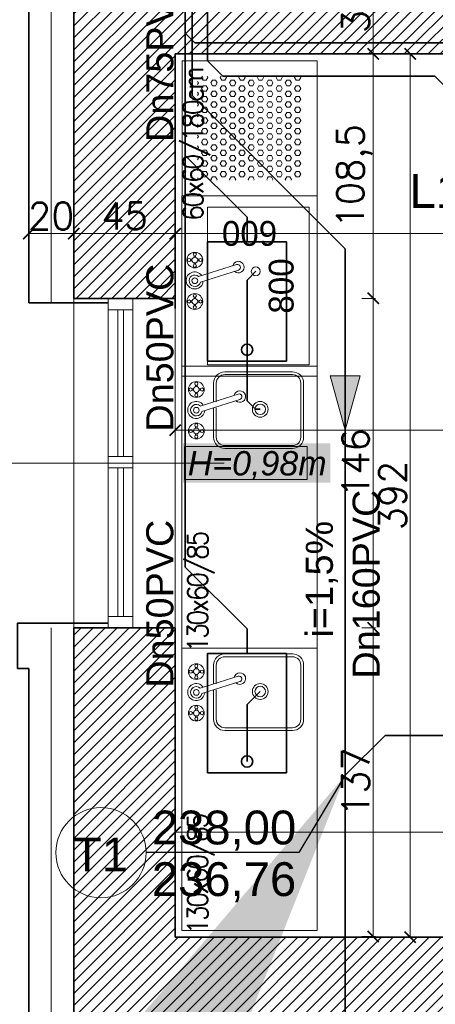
# Model space of a CAD drawing. Header units: millimetres. Extents: x -740 to 33545, y 5178 to 22494.
# Tile 77 of 250: x 8863 to 9048, y 10373 to 10810. Entities that reach past the tile are written whole.
import ezdxf
from ezdxf.lldxf.tags import DXFTag

# ---------------------------------------------------------------- set-up
doc = ezdxf.new("R2010")
doc.units = ezdxf.units.MM
doc.header["$MEASUREMENT"] = 0
doc.layers.get('Defpoints').update_dxf_attribs({"color": 252})
doc.layers.add('_I_EKO_PODKLAD 3', color=252, linetype='Continuous')
for name, color, linetype, lineweight in [('_IS_EKO_KS_opis', 7, 'Continuous', 15), ('_IS_EKO_KS_Opis_piony', 7, 'Continuous', 15), ('_IS_EKO_KS_podposadzkowa', 86, 'Continuous', 35), ('_IS_EKO_KS_prow_w_bruzdach', 16, 'Continuous', 35), ('_IS_EKO_KS_prow_w_posadzce', 34, 'Continuous', 35), ('_IS_EKO_woda_zimna', 5, 'Continuous', 35), ('A_istniejÄ…ce Ĺ›ciany', 252, 'Continuous', 35), ('A_izolacja', 252, 'Continuous', 9), ('A_l.przerywana', 252, 'ICAD_ISO03W100', 9), ('A_okna wymieniane', 252, 'Continuous', 15), ('A_opisy', 252, 'Continuous', 15), ('A_wyposaĹĽenie', 252, 'Continuous', 9), ('l.wypeĹ‚nien', 252, 'Continuous', 5), ('Nowe_820-G Rysunki Obrazki_Nr_piĂłra__23', 252, 'Continuous', 15), ('wymiarowanie', 252, 'Continuous', 9)]:
    doc.layers.add(name, color=color, linetype=linetype, lineweight=lineweight)
doc.styles.add('1-500', font='simplex.shx', dxfattribs={"width": 0.9, "height": 70})
doc.styles.add('Arial_1', font='arial.ttf')
doc.styles.add('ARIALL', font='GOTHIC.TTF', dxfattribs={"height": 40})
doc.styles.add('styl2', font='simplex.shx')
doc.styles.add('TEKST WYMIAROWY', font='romans.shx', dxfattribs={"width": 0.6})
doc.linetypes.add('BATTING', pattern='A,0.00254,-2.54,[134,ltypeshp.shx,S=2.54,R=0,X=-2.54,Y=0],-5.08,[134,ltypeshp.shx,S=2.54,R=180,X=2.54,Y=0],-2.54', length=10.16254)
tags = doc.linetypes.add('ICAD_ISO03W100', pattern=[30, 12, -18]).pattern_tags.tags
tags[6:7] = [DXFTag(74, 4), DXFTag(75, 0), DXFTag(340, '0'), DXFTag(46, 1.0), DXFTag(50, 0.0), DXFTag(44, 0.0), DXFTag(45, 0.0)]
tags[4:5] = [DXFTag(74, 4), DXFTag(75, 0), DXFTag(340, '0'), DXFTag(46, 1.0), DXFTag(50, 0.0), DXFTag(44, 0.0), DXFTag(45, 0.0)]
doc.dimstyles.new('ISO', dxfattribs={"dimtxt": 180, "dimasz": 180, "dimexe": 180, "dimexo": 180, "dimgap": 90, "dimtad": 1, "dimtoh": 1, "dimdec": 0, "dimzin": 0, "dimdsep": 46, "dimtxsty": 'Standard', "dimsah": 1, "dimcen": 90, "dimdle": 100, "dimadec": 4, "dimazin": 0, "dimtfac": 1, "dimtdec": 4, "dimtofl": 0, "dimtmove": 0, "dimatfit": 3, "dimfxl": 0, "dimtvp": 180, "dimtolj": 1, "dimtzin": 0, "dimarcsym": 0})
doc.dimstyles.new('Skala 1-50', dxfattribs={"dimtxt": 12, "dimasz": 5, "dimexe": 1, "dimexo": 1, "dimgap": 1.5, "dimtad": 1, "dimdec": 1, "dimrnd": 0.5, "dimtxsty": 'styl2', "dimblk": 'ARCHTICK', "dimcen": 5, "dimadec": 0, "dimazin": 0, "dimtfac": 1, "dimtdec": 1, "dimtmove": 1, "dimatfit": 3, "dimldrblk": 'ARCHTICK', "dimfxl": 0, "dimlwd": -1, "dimlwe": -1, "dimarcsym": 0})
doc.dimstyles.new('Wymiary elementĂłw w mm', dxfattribs={"dimscale": 0.5, "dimtxt": 14, "dimasz": 20, "dimexe": 0, "dimexo": 1, "dimgap": 3, "dimtad": 1, "dimdec": 0, "dimlfac": 10, "dimtxsty": 'Standard', "dimblk": 'OBLIQUE', "dimcen": 5, "dimse1": 1, "dimse2": 1, "dimsd1": 1, "dimsd2": 1, "dimclrd": 256, "dimclre": 256, "dimclrt": 252, "dimadec": 0, "dimazin": 0, "dimtfac": 1, "dimtdec": 0, "dimtmove": 0, "dimatfit": 3, "dimldrblk": 'OBLIQUE', "dimfxl": 0, "dimlwd": -1, "dimlwe": -1, "dimarcsym": 0})
pattern_1 = [(180, (8888.227, 6162.5679), (-6e-16, 2.3815699), [1.375, -2.75]), (60, (8888.227, 6162.5679), (2.0625, -1.1907849), [1.375, -2.75]), (120, (8886.852, 6162.5679), (2.0625, 1.1907849), [1.375, -2.75])]
pattern_2 = [(180, (8888.227, 6143.5154), (-6e-16, 2.3815699), [1.375, -2.75]), (60, (8888.227, 6143.5154), (2.0625, -1.1907849), [1.375, -2.75]), (120, (8886.852, 6143.5154), (2.0625, 1.1907849), [1.375, -2.75])]

# ---------------------------------------------------------------- blocks, each defined once
blk = doc.blocks.new('*D1112')
at = {"layer": 'Defpoints', "color": 0}
for p in [(9760.46, 5969.26), (9680.46, 5960.36), (9760.46, 5960.36)]:
    blk.add_point(p, dxfattribs=at)
at = {"layer": '_I_EKO_PODKLAD 3', "color": 252, "ltscale": 0.6, "insert": (9720.46, 5976.26), "char_height": 11, "attachment_point": 5}
blk.add_mtext('800', dxfattribs=at)
blk = doc.blocks.new('_Oblique')
at = {"color": 0, "linetype": 'ByBlock', "lineweight": -2}
blk.add_line((-0.5, -0.5), (0.5, 0.5), dxfattribs=at)
blk = doc.blocks.new('*D1113')
at = {"layer": 'Defpoints', "color": 0}
for p in [(9750.89, 6020.36), (9760.46, 6020.36), (9765.46, 5960.36)]:
    blk.add_point(p, dxfattribs=at)
at = {"layer": '_I_EKO_PODKLAD 3', "color": 252, "ltscale": 0.6, "insert": (9743.89, 5990.36), "char_height": 11, "attachment_point": 5, "rotation": 90}
blk.add_mtext('600', dxfattribs=at)
blk = doc.blocks.new('_ArchTick')
at = {"color": 0, "linetype": 'ByBlock', "const_width": 0.15}
blk.add_lwpolyline([(-0.5, -0.5), (0.5, 0.5)], dxfattribs=at)
blk = doc.blocks.new('*D1292')
at = {"layer": 'Defpoints', "color": 0}
for p in [(9021.46, 10794.52), (9036.45, 10794.52), (9028.53, 10402.52)]:
    blk.add_point(p, dxfattribs=at)
at = {"layer": 'wymiarowanie', "color": 0}
for p, q in [((9031.45, 10794.52), (9037.45, 10794.52)), ((9036.45, 10402.52), (9036.45, 10794.52)), ((9031.45, 10402.52), (9037.45, 10402.52))]:
    blk.add_line(p, q, dxfattribs=at)
at = {"layer": 'wymiarowanie', "color": 0, "xscale": 5, "yscale": 5, "zscale": 5}
for p, rotation in [((9036.45, 10794.52), 90), ((9036.45, 10402.52), 270)]:
    blk.add_blockref('_ArchTick', p, dxfattribs=dict(at, rotation=rotation))
at = {"layer": 'wymiarowanie', "color": 0, "insert": (9028.65, 10598.52), "char_height": 12, "attachment_point": 5, "rotation": 90, "style": 'styl2'}
blk.add_mtext('392', dxfattribs=at)
blk = doc.blocks.new('*D1293')
at = {"layer": 'Defpoints', "color": 0}
for p in [(9005.94, 10833.52), (9020.04, 10833.52), (9005.05, 10794.52)]:
    blk.add_point(p, dxfattribs=at)
at = {"layer": 'wymiarowanie', "color": 0}
for p, q in [((9015.04, 10833.52), (9021.04, 10833.52)), ((9020.04, 10794.52), (9020.04, 10833.52)), ((9015.04, 10794.52), (9021.04, 10794.52))]:
    blk.add_line(p, q, dxfattribs=at)
at = {"layer": 'wymiarowanie', "color": 0, "xscale": 5, "yscale": 5, "zscale": 5}
for p, rotation in [((9020.04, 10833.52), 90), ((9020.04, 10794.52), 270)]:
    blk.add_blockref('_ArchTick', p, dxfattribs=dict(at, rotation=rotation))
at = {"layer": 'wymiarowanie', "color": 0, "insert": (9012.24, 10814.02), "char_height": 12, "attachment_point": 5, "rotation": 90, "style": 'styl2'}
blk.add_mtext('39', dxfattribs=at)
blk = doc.blocks.new('A$C3D2D7F2A')
at = {"layer": '_I_EKO_PODKLAD 3', "lineweight": 13}
for p, q in [((46.42, 34), (16.42, 34)), ((46.42, 32.75), (16.42, 32.75)), ((11.42, 29), (11.42, 20.67)), ((12.67, 29), (12.67, 20.67)), ((50.17, 5), (50.17, 29)), ((51.42, 5), (51.42, 29)), ((11.42, 18.01), (11.42, 5)), ((12.67, 18.01), (12.67, 5)), ((16.42, 1.25), (46.42, 1.25)), ((16.42, 0), (46.42, 0))]:
    blk.add_line(p, q, dxfattribs=at)
at = {"layer": '_I_EKO_PODKLAD 3', "linetype": 'Continuous', "lineweight": 9}
for p, q in [((2.59, 26.48), (1.91, 26.48)), ((3.5, 27.37), (3.5, 28.06)), ((4.13, 27.38), (4.13, 28.06)), ((5.03, 26.48), (5.72, 26.48)), ((2.6, 25.84), (1.91, 25.84)), ((3.5, 24.93), (3.5, 24.25)), ((4.13, 24.94), (4.13, 24.25)), ((5.04, 25.84), (5.72, 25.84)), ((22.38, 24.12), (5.52, 18.82)), ((6.29, 16.4), (23.15, 21.7)), ((3.5, 8.96), (3.5, 9.65)), ((4.13, 8.97), (4.13, 9.65)), ((2.59, 8.06), (1.91, 8.06)), ((2.6, 7.43), (1.91, 7.43)), ((3.5, 6.52), (3.5, 5.84)), ((4.13, 6.53), (4.13, 5.84)), ((5.03, 8.06), (5.72, 8.06)), ((5.04, 7.43), (5.72, 7.43))]:
    blk.add_line(p, q, dxfattribs=at)
for centre, radius in [((3.81, 26.16), 3.49), ((1.27, 26.16), 0.71), ((3.81, 26.16), 1.27), ((3.81, 28.7), 0.71), ((6.35, 26.16), 0.71), ((3.81, 23.62), 0.71), ((3.81, 16.95), 1.27), ((3.81, 7.74), 3.49), ((3.81, 7.74), 1.27), ((3.81, 10.28), 0.71), ((1.27, 7.74), 0.71), ((3.81, 5.2), 0.71), ((6.35, 7.74), 0.71)]:
    blk.add_circle(centre, radius, dxfattribs=at)
at = {"layer": '_I_EKO_PODKLAD 3', "lineweight": 9}
for radius in [3.5, 2.35]:
    blk.add_circle((32.16, 17.35), radius, dxfattribs=at)
at = {"layer": '_I_EKO_PODKLAD 3', "lineweight": 13}
for centre, radius, start, end in [((16.42, 29), 5, 90, 180), ((16.42, 29), 3.75, 90, 180), ((46.42, 29), 5, 0, 90), ((46.42, 29), 3.75, 0, 90), ((16.42, 5), 5, 180, 270), ((16.42, 5), 3.75, 180, 270), ((46.42, 5), 5, 270, 0), ((46.42, 5), 3.75, 270, 0)]:
    blk.add_arc(centre, radius, start, end, dxfattribs=at)
at = {"layer": '_I_EKO_PODKLAD 3', "linetype": 'Continuous', "lineweight": 9}
for centre, radius, start, end in [((23.13, 23.02), 2.56, 227.2248, 167.6958), ((22.77, 22.91), 1.27, 287.4603, 107.4603), ((3.75, 17.08), 3.79, 34.7933, 355.5589), ((3.81, 16.95), 2.54, 47.8034, 347.2157)]:
    blk.add_arc(centre, radius, start, end, dxfattribs=at)
blk = doc.blocks.new('*D2064')
at = {"layer": 'Defpoints', "color": 0}
for p in [(8618.8, 10541.8), (8867.19, 10541.8), (8887.19, 10284.84)]:
    blk.add_point(p, dxfattribs=at)
at = {"layer": 'wymiarowanie', "color": 0}
for p, q in [((8623.8, 10541.8), (8617.8, 10541.8)), ((8618.8, 10284.84), (8618.8, 10541.8)), ((8623.8, 10284.84), (8617.8, 10284.84))]:
    blk.add_line(p, q, dxfattribs=at)
at = {"layer": 'wymiarowanie', "color": 0, "xscale": 5, "yscale": 5, "zscale": 5}
for p, rotation in [((8618.8, 10541.8), 90), ((8618.8, 10284.84), 270)]:
    blk.add_blockref('_ArchTick', p, dxfattribs=dict(at, rotation=rotation))
at = {"layer": 'wymiarowanie', "color": 0, "insert": (8611, 10413.32), "char_height": 12, "attachment_point": 5, "rotation": 90, "style": 'styl2'}
blk.add_mtext('257', dxfattribs=at)
blk = doc.blocks.new('*D2065')
at = {"layer": 'Defpoints', "color": 0}
for p in [(8618.8, 10684.04), (8877.19, 10684.04), (8867.19, 10541.8)]:
    blk.add_point(p, dxfattribs=at)
at = {"layer": 'wymiarowanie', "color": 0}
for p, q in [((8623.8, 10684.04), (8617.8, 10684.04)), ((8618.8, 10541.8), (8618.8, 10684.04)), ((8623.8, 10541.8), (8617.8, 10541.8))]:
    blk.add_line(p, q, dxfattribs=at)
at = {"layer": 'wymiarowanie', "color": 0, "xscale": 5, "yscale": 5, "zscale": 5}
for p, rotation in [((8618.8, 10684.04), 90), ((8618.8, 10541.8), 270)]:
    blk.add_blockref('_ArchTick', p, dxfattribs=dict(at, rotation=rotation))
at = {"layer": 'wymiarowanie', "color": 0, "insert": (8611.15, 10612.92), "char_height": 12, "attachment_point": 5, "rotation": 90, "style": 'styl2'}
blk.add_mtext('142', dxfattribs=at)
blk = doc.blocks.new('*D2067')
at = {"layer": 'Defpoints', "color": 0}
for p in [(8618.8, 11092.05), (8873.23, 11092.05), (8872.54, 10684.04)]:
    blk.add_point(p, dxfattribs=at)
at = {"layer": 'wymiarowanie', "color": 0}
for p, q in [((8623.8, 11092.05), (8617.8, 11092.05)), ((8618.8, 10684.04), (8618.8, 11092.05)), ((8623.8, 10684.04), (8617.8, 10684.04))]:
    blk.add_line(p, q, dxfattribs=at)
at = {"layer": 'wymiarowanie', "color": 0, "xscale": 5, "yscale": 5, "zscale": 5}
for p, rotation in [((8618.8, 11092.05), 90), ((8618.8, 10684.04), 270)]:
    blk.add_blockref('_ArchTick', p, dxfattribs=dict(at, rotation=rotation))
at = {"layer": 'wymiarowanie', "color": 0, "insert": (8611, 10888.05), "char_height": 12, "attachment_point": 5, "rotation": 90, "style": 'styl2'}
blk.add_mtext('408', dxfattribs=at)
blk = doc.blocks.new('*D2199')
at = {"layer": 'Defpoints', "color": 0}
for p in [(8932.19, 10460.6), (9368.19, 10460.6), (9368.19, 10449.07)]:
    blk.add_point(p, dxfattribs=at)
at = {"layer": 'wymiarowanie', "color": 0}
for p, q in [((8932.19, 10454.07), (8932.19, 10448.07)), ((9368.19, 10454.07), (9368.19, 10448.07)), ((8932.19, 10449.07), (9368.19, 10449.07))]:
    blk.add_line(p, q, dxfattribs=at)
at = {"layer": 'wymiarowanie', "color": 0, "xscale": 5, "yscale": 5, "zscale": 5, "rotation": 180}
blk.add_blockref('_ArchTick', (8932.19, 10449.07), dxfattribs=at)
at = {"layer": 'wymiarowanie', "color": 0, "xscale": 5, "yscale": 5, "zscale": 5}
blk.add_blockref('_ArchTick', (9368.19, 10449.07), dxfattribs=at)
at = {"layer": 'wymiarowanie', "color": 0, "insert": (9150.19, 10456.87), "char_height": 12, "attachment_point": 5, "style": 'styl2'}
blk.add_mtext('436', dxfattribs=at)
blk = doc.blocks.new('*D2551')
at = {"layer": 'Defpoints', "color": 0}
for p in [(8932.19, 10737.08), (9266.19, 10737.08), (9266.19, 10714.75)]:
    blk.add_point(p, dxfattribs=at)
at = {"layer": 'wymiarowanie', "color": 0}
for p, q in [((8932.19, 10719.75), (8932.19, 10713.75)), ((9266.19, 10719.75), (9266.19, 10713.75)), ((8932.19, 10714.75), (9266.19, 10714.75))]:
    blk.add_line(p, q, dxfattribs=at)
at = {"layer": 'wymiarowanie', "color": 0, "xscale": 5, "yscale": 5, "zscale": 5, "rotation": 180}
blk.add_blockref('_ArchTick', (8932.19, 10714.75), dxfattribs=at)
at = {"layer": 'wymiarowanie', "color": 0, "xscale": 5, "yscale": 5, "zscale": 5}
blk.add_blockref('_ArchTick', (9266.19, 10714.75), dxfattribs=at)
at = {"layer": 'wymiarowanie', "color": 0, "insert": (9099.19, 10722.55), "char_height": 12, "attachment_point": 5, "style": 'styl2'}
blk.add_mtext('334', dxfattribs=at)
blk = doc.blocks.new('*D2563')
at = {"layer": 'Defpoints', "color": 0}
for p in [(8887.19, 10777.37), (8867.19, 10775.37), (8887.19, 10714.75)]:
    blk.add_point(p, dxfattribs=at)
at = {"layer": 'wymiarowanie', "color": 0}
for p, q in [((8867.19, 10719.75), (8867.19, 10713.75)), ((8887.19, 10719.75), (8887.19, 10713.75)), ((8867.19, 10714.75), (8887.19, 10714.75))]:
    blk.add_line(p, q, dxfattribs=at)
at = {"layer": 'wymiarowanie', "color": 0, "xscale": 5, "yscale": 5, "zscale": 5, "rotation": 180}
blk.add_blockref('_ArchTick', (8867.19, 10714.75), dxfattribs=at)
at = {"layer": 'wymiarowanie', "color": 0, "xscale": 5, "yscale": 5, "zscale": 5}
blk.add_blockref('_ArchTick', (8887.19, 10714.75), dxfattribs=at)
at = {"layer": 'wymiarowanie', "color": 0, "insert": (8877.19, 10722.55), "char_height": 12, "attachment_point": 5, "style": 'styl2'}
blk.add_mtext('20', dxfattribs=at)
blk = doc.blocks.new('*D2564')
at = {"layer": 'Defpoints', "color": 0}
for p in [(8887.19, 10777.37), (8932.19, 10777.37), (8932.19, 10714.75)]:
    blk.add_point(p, dxfattribs=at)
at = {"layer": 'wymiarowanie', "color": 0}
for p, q in [((8887.19, 10719.75), (8887.19, 10713.75)), ((8932.19, 10719.75), (8932.19, 10713.75)), ((8887.19, 10714.75), (8932.19, 10714.75))]:
    blk.add_line(p, q, dxfattribs=at)
at = {"layer": 'wymiarowanie', "color": 0, "xscale": 5, "yscale": 5, "zscale": 5, "rotation": 180}
blk.add_blockref('_ArchTick', (8887.19, 10714.75), dxfattribs=at)
at = {"layer": 'wymiarowanie', "color": 0, "xscale": 5, "yscale": 5, "zscale": 5}
blk.add_blockref('_ArchTick', (8932.19, 10714.75), dxfattribs=at)
at = {"layer": 'wymiarowanie', "color": 0, "insert": (8909.69, 10722.55), "char_height": 12, "attachment_point": 5, "style": 'styl2'}
blk.add_mtext('45', dxfattribs=at)
blk = doc.blocks.new('*D2565')
at = {"layer": 'Defpoints', "color": 0}
for p in [(9368.21, 10627.51), (8932.19, 10598.99), (9368.21, 10598.99)]:
    blk.add_point(p, dxfattribs=at)
at = {"layer": 'wymiarowanie', "color": 0}
for p, q in [((8932.19, 10622.51), (8932.19, 10628.51)), ((8932.19, 10627.51), (9368.21, 10627.51)), ((9368.21, 10622.51), (9368.21, 10628.51))]:
    blk.add_line(p, q, dxfattribs=at)
at = {"layer": 'wymiarowanie', "color": 0, "xscale": 5, "yscale": 5, "zscale": 5, "rotation": 180}
blk.add_blockref('_ArchTick', (8932.19, 10627.51), dxfattribs=at)
at = {"layer": 'wymiarowanie', "color": 0, "xscale": 5, "yscale": 5, "zscale": 5}
blk.add_blockref('_ArchTick', (9368.21, 10627.51), dxfattribs=at)
at = {"layer": 'wymiarowanie', "color": 0, "insert": (9150.2, 10635.31), "char_height": 12, "attachment_point": 5, "style": 'styl2'}
blk.add_mtext('436', dxfattribs=at)
blk = doc.blocks.new('*D2703')
at = {"layer": 'Defpoints', "color": 0}
for p in [(8932.19, 10794.52), (8932.19, 10686.04), (9020.04, 10686.04)]:
    blk.add_point(p, dxfattribs=at)
at = {"layer": 'wymiarowanie', "color": 0}
for p, q in [((9015.04, 10794.52), (9021.04, 10794.52)), ((9020.04, 10794.52), (9020.04, 10686.04)), ((9015.04, 10686.04), (9021.04, 10686.04))]:
    blk.add_line(p, q, dxfattribs=at)
at = {"layer": 'wymiarowanie', "color": 0, "xscale": 5, "yscale": 5, "zscale": 5}
for p, rotation in [((9020.04, 10794.52), 90), ((9020.04, 10686.04), 270)]:
    blk.add_blockref('_ArchTick', p, dxfattribs=dict(at, rotation=rotation))
at = {"layer": 'wymiarowanie', "color": 0, "insert": (9011.69, 10740.28), "char_height": 12, "attachment_point": 5, "rotation": 90, "style": 'styl2'}
blk.add_mtext('108,5', dxfattribs=at)
blk = doc.blocks.new('*D2704')
at = {"layer": 'Defpoints', "color": 0}
for p in [(8932.19, 10686.04), (8932.19, 10539.8), (9020.04, 10539.8)]:
    blk.add_point(p, dxfattribs=at)
at = {"layer": 'wymiarowanie', "color": 0}
for p, q in [((9015.04, 10686.04), (9021.04, 10686.04)), ((9020.04, 10686.04), (9020.04, 10539.8)), ((9015.04, 10539.8), (9021.04, 10539.8))]:
    blk.add_line(p, q, dxfattribs=at)
at = {"layer": 'wymiarowanie', "color": 0, "xscale": 5, "yscale": 5, "zscale": 5}
for p, rotation in [((9020.04, 10686.04), 90), ((9020.04, 10539.8), 270)]:
    blk.add_blockref('_ArchTick', p, dxfattribs=dict(at, rotation=rotation))
at = {"layer": 'wymiarowanie', "color": 0, "insert": (9012.24, 10612.92), "char_height": 12, "attachment_point": 5, "rotation": 90, "style": 'styl2'}
blk.add_mtext('146', dxfattribs=at)
blk = doc.blocks.new('*D2705')
at = {"layer": 'Defpoints', "color": 0}
for p in [(8932.19, 10539.8), (9000.02, 10402.82), (9020.04, 10402.82)]:
    blk.add_point(p, dxfattribs=at)
at = {"layer": 'wymiarowanie', "color": 0}
for p, q in [((9015.04, 10539.8), (9021.04, 10539.8)), ((9020.04, 10539.8), (9020.04, 10402.82)), ((9015.04, 10402.82), (9021.04, 10402.82))]:
    blk.add_line(p, q, dxfattribs=at)
at = {"layer": 'wymiarowanie', "color": 0, "xscale": 5, "yscale": 5, "zscale": 5}
for p, rotation in [((9020.04, 10539.8), 90), ((9020.04, 10402.82), 270)]:
    blk.add_blockref('_ArchTick', p, dxfattribs=dict(at, rotation=rotation))
at = {"layer": 'wymiarowanie', "color": 0, "insert": (9012.24, 10471.31), "char_height": 12, "attachment_point": 5, "rotation": 90, "style": 'styl2'}
blk.add_mtext('137', dxfattribs=at)
blk = doc.blocks.new('vffhbjk')
at = {"layer": '_I_EKO_PODKLAD 3', "lineweight": 9}
for p, q in [((9760.46, 6020.36), (9680.46, 6020.36)), ((9680.46, 6020.36), (9680.46, 5960.36)), ((9760.46, 5960.36), (9760.46, 6020.36)), ((9760.46, 6020.36), (9760.46, 5960.36)), ((9712.35, 6014.98), (9711.66, 6014.98)), ((9712.35, 6014.34), (9711.66, 6014.34)), ((9713.25, 6015.88), (9713.25, 6016.56)), ((9713.89, 6015.88), (9713.89, 6016.56)), ((9714.79, 6014.98), (9715.47, 6014.98)), ((9714.79, 6014.34), (9715.47, 6014.34)), ((9730.76, 6014.98), (9730.08, 6014.98)), ((9730.77, 6014.34), (9730.08, 6014.34)), ((9731.67, 6015.88), (9731.67, 6016.56)), ((9732.3, 6015.88), (9732.3, 6016.56)), ((9733.2, 6014.98), (9733.89, 6014.98)), ((9733.21, 6014.34), (9733.89, 6014.34)), ((9713.25, 6013.43), (9713.25, 6012.75)), ((9713.89, 6013.44), (9713.89, 6012.75)), ((9722.22, 6012.18), (9727.53, 5995.33)), ((9729.95, 5996.09), (9724.65, 6012.95)), ((9731.67, 6013.43), (9731.67, 6012.75)), ((9732.3, 6013.44), (9732.3, 6012.75)), ((9685.46, 6008.98), (9685.46, 5963.98)), ((9755.46, 6008.98), (9685.46, 6008.98)), ((9755.46, 5963.98), (9755.46, 6008.98)), ((9685.46, 5963.98), (9755.46, 5963.98)), ((9680.46, 5960.36), (9760.46, 5960.36))]:
    blk.add_line(p, q, dxfattribs=at)
for centre, radius in [((9713.57, 6014.66), 3.49), ((9713.57, 6017.2), 0.71), ((9731.98, 6014.66), 3.49), ((9731.98, 6017.2), 0.71), ((9711.03, 6014.66), 0.71), ((9713.57, 6014.66), 1.27), ((9716.11, 6014.66), 0.71), ((9722.78, 6014.66), 1.27), ((9729.44, 6014.66), 0.71), ((9731.98, 6014.66), 1.27), ((9734.52, 6014.66), 0.71), ((9713.57, 6012.12), 0.71), ((9731.98, 6012.12), 0.71), ((9726.96, 5987.6), 1.98)]:
    blk.add_circle(centre, radius, dxfattribs=at)
for centre, radius, start, end in [((9722.91, 6014.72), 3.79, 304.7933, 265.5589), ((9722.78, 6014.66), 2.54, 317.8034, 257.2157), ((9728.85, 5995.35), 2.56, 137.2248, 77.6958), ((9728.74, 5995.71), 1.27, 197.4603, 17.4603)]:
    blk.add_arc(centre, radius, start, end, dxfattribs=at)
at = {"layer": '_I_EKO_PODKLAD 3'}
dim = blk.add_linear_dim(base=(9750.89, 6020.36), p1=(9765.46, 5960.36), p2=(9760.46, 6020.36), angle=90, dimstyle='Wymiary elementĂłw w mm', override={"dimtxt": 22}, dxfattribs=at)
dim.commit()
dim.dimension.update_dxf_attribs({"geometry": '*D1113', "text_midpoint": (9743.89, 5990.36)})
dim = blk.add_linear_dim(base=(9760.46, 5969.26), p1=(9680.46, 5960.36), p2=(9760.46, 5960.36), dimstyle='Wymiary elementĂłw w mm', override={"dimtxt": 22}, dxfattribs=at)
dim.commit()
dim.dimension.update_dxf_attribs({"geometry": '*D1112', "text_midpoint": (9720.46, 5976.26)})

msp = doc.modelspace()

# ---------------------------------------------------------------- hatches: boundary and pattern name
at = {"layer": '_IS_EKO_KS_podposadzkowa', "ltscale": 0.5}
msp.add_hatch(color=256, dxfattribs=at).paths.add_polyline_path([(9007.63, 10651.64), (9000.96, 10651.64), (9007.63, 10627.51), (9014.3, 10651.64)])
at = {"layer": 'A_opisy', "ltscale": 0.3}
for points in [[(8935.62, 10621.68), (9001.08, 10621.68), (9001.08, 10604.16), (8935.62, 10604.16)], [(8936.24, 10620.22), (8990.79, 10620.22), (8990.79, 10605.62), (8936.24, 10605.62)], [(8936.24, 10620.22), (8990.79, 10620.22), (8990.79, 10605.62), (8936.24, 10605.62)], [(8936.24, 10620.22), (8990.79, 10620.22), (8990.79, 10605.62), (8936.24, 10605.62)]]:
    msp.add_hatch(color=256, dxfattribs=at).paths.add_polyline_path(points)
at = {"layer": 'A_wyposaĹĽenie', "lineweight": 9}
h = msp.add_hatch(dxfattribs=at)
h.set_pattern_fill('HEX', color=256, scale=11, angle=180, style=0)
h.set_pattern_definition(pattern_1)
h.paths.add_polyline_path([(8942.12, 10784.62), (8988.32, 10784.62), (8988.32, 10738.42), (8942.12, 10738.42)])
h = msp.add_hatch(dxfattribs=at)
h.set_pattern_fill('HEX', color=256, scale=11, angle=180, style=0)
h.set_pattern_definition(pattern_1)
h.paths.add_polyline_path([(8942.12, 10784.62), (8988.32, 10784.62), (8988.32, 10738.42), (8942.12, 10738.42)])
h = msp.add_hatch(dxfattribs=at)
h.set_pattern_fill('HEX', color=256, scale=11, angle=180, style=0)
h.set_pattern_definition(pattern_2)
h.paths.add_polyline_path([(8988.32, 10739.47), (8942.12, 10739.47), (8942.12, 10765.57), (8988.32, 10765.57)])
h = msp.add_hatch(dxfattribs=at)
h.set_pattern_fill('HEX', color=256, scale=11, angle=180, style=0)
h.set_pattern_definition(pattern_2)
h.paths.add_polyline_path([(8988.32, 10739.47), (8942.12, 10739.47), (8942.12, 10765.57), (8988.32, 10765.57)])
at = {"layer": 'l.wypeĹ‚nien'}
h = msp.add_hatch(dxfattribs=at)
h.set_pattern_fill('ANSI31', color=256, scale=30, style=0)
edge = h.paths.add_edge_path()
edge.add_line((8932.19, 10920.7), (8932.19, 10978.67))
edge.add_line((8932.19, 10978.67), (8932.19, 11023.17))
edge.add_line((8932.19, 11023.17), (8932.19, 11086.55))
edge.add_line((8932.19, 11086.55), (8932.19, 11090.05))
edge.add_line((8932.19, 11090.05), (8887.19, 11090.05))
edge.add_line((8887.19, 11090.05), (8887.19, 10920.7))
edge.add_line((8887.19, 10920.7), (8932.19, 10920.7))
h.paths.add_polyline_path([(9644.52, 11095.63), (9645.19, 11095.63), (9645.19, 11322.32), (9879.19, 11322.32), (9879.19, 11234.32), (9924.19, 11234.32), (9924.19, 11368.7), (9592.09, 11368.7), (9506.19, 11368.7), (9506.19, 11323.52), (9604.19, 11323.52), (9604.19, 11095.63)])
h.paths.add_polyline_path([(8887.19, 10686.04), (8932.19, 10686.04), (8932.19, 10794.52), (9246.19, 10794.52), (9246.19, 10833.52), (9259.19, 10833.52), (9259.19, 10907.02), (9235.19, 10907.02), (9235.19, 10833.52), (8932.19, 10833.52), (8932.19, 10920.7), (8887.19, 10920.7)])
h.paths.add_polyline_path([(8975.77, 11323.52), (9235.19, 11323.52), (9259.19, 11323.52), (9360.94, 11323.52), (9360.94, 11368.7), (8975.77, 11368.7)])
h.paths.add_polyline_path([(8887.19, 11368.7), (8887.19, 11236.3), (8907.93, 11236.3), (8932.19, 11236.3), (8932.19, 11323.52), (8975.77, 11323.52), (8975.77, 11368.7)])
h.paths.add_polyline_path([(9604.19, 11095.63), (9644.52, 11095.63), (9644.52, 11090.06), (9645.19, 11090.06), (9645.19, 11005.43), (9612.19, 11005.43), (9612.19, 11018.43), (9604.19, 11018.43)])
h.paths.add_polyline_path([(9924.19, 11095.63), (9924.19, 11158.89), (9879.19, 11158.89), (9879.19, 11095.63)])
h.paths.add_polyline_path([(9246.19, 10833.52), (9246.19, 10794.52), (9266.19, 10794.52), (9266.19, 10833.52)])
h.paths.add_polyline_path([(9879.19, 11078.49), (9924.19, 11078.59), (9924.19, 11095.63), (9879.19, 11095.63)])
h.paths.add_polyline_path([(9259.19, 10907.02), (9259.19, 10927.02), (9250.18, 10927.02), (9235.19, 10927.02), (9235.19, 10907.02)])
h.paths.add_polyline_path([(9235.19, 11072.32), (9235.19, 11052.32), (9259.19, 11052.32), (9259.19, 11072.32)])
h.paths.add_polyline_path([(9235.19, 11029.02), (9250.18, 11029.02), (9259.19, 11029.02), (9259.19, 11035.15), (9259.19, 11049.02), (9235.19, 11049.02)])
h.paths.add_polyline_path([(9235.19, 11323.52), (9235.19, 11303.52), (9259.19, 11303.52), (9259.19, 11323.52)])
h.paths.add_polyline_path([(9235.19, 11186.92), (9259.19, 11186.92), (9259.19, 11186.92), (9259.19, 11191.52), (9259.19, 11199.52), (9259.19, 11199.52), (9235.19, 11199.52), (9235.19, 11191.52)])
h.paths.add_polyline_path([(9235.19, 11174.32), (9247.19, 11174.32), (9259.19, 11174.32), (9259.19, 11174.32), (9259.19, 11186.92), (9259.19, 11186.92), (9235.19, 11186.92), (9235.19, 11174.32)])
h.paths.add_polyline_path([(9259.19, 11049.02), (9259.19, 11051.92), (9259.19, 11052.32), (9235.19, 11052.32), (9235.19, 11049.02), (9259.19, 11049.02)])
h = msp.add_hatch(dxfattribs=at)
h.set_pattern_fill('ANSI31', color=256, scale=30, style=0)
h.paths.add_polyline_path([(8887.19, 10284.84), (8887.19, 10539.8), (8932.19, 10539.8), (8932.19, 10402.52), (9059.57, 10402.52), (9368.19, 10402.52), (9394.23, 10402.52), (9416.72, 10402.52), (9416.72, 10359.34), (9405.31, 10359.34), (9376.25, 10359.34), (8932.19, 10359.34), (8932.19, 10284.84)])
h.paths.add_polyline_path([(9871.19, 10801.99), (9871.19, 10791.99), (9878.23, 10791.99), (9890.23, 10791.99), (10052.23, 10791.99), (10052.23, 10564.52), (10066.23, 10564.52), (10066.23, 10706), (10066.23, 10711.93), (10066.23, 10711.98), (10066.23, 10728.73), (10066.23, 10765.23), (10066.23, 10776), (10066.23, 10781.93), (10066.23, 10781.98), (10066.23, 10781.93), (10066.23, 10776), (10066.22, 10776), (10066.23, 10781.93), (10066.23, 10781.98), (10066.23, 10791.99), (10125.49, 10791.99), (10125.49, 10808.08), (10125.49, 10819.93), (10125.49, 10834.32), (10058.81, 10834.32), (9924.19, 10834.32), (9924.19, 10862.32), (9879.19, 10862.32), (9879.19, 10834.32), (9871.19, 10834.32), (9871.19, 10801.99)])
h.paths.add_polyline_path([(9570.47, 10794.52), (9731.23, 10794.52), (9731.23, 10731.52), (9748.23, 10731.52), (9748.23, 10793.99), (9768.19, 10793.99), (9768.19, 10801.99), (9781.19, 10801.99), (9781.19, 10834.32), (9769.78, 10834.32), (9645.19, 10834.32), (9645.19, 10833.52), (9604.19, 10833.52), (9570.47, 10833.52)])
h.paths.add_polyline_path([(9394.23, 10794.52), (9428.47, 10794.52), (9428.47, 10833.52), (9388.19, 10833.52), (9388.19, 10794.52), (9394.23, 10794.52)])
h.paths.add_polyline_path([(9428.47, 10794.52), (9428.47, 10833.52), (9448.47, 10833.52), (9448.47, 10794.52)])
h.paths.add_polyline_path([(9550.47, 10794.52), (9570.47, 10794.52), (9570.47, 10833.52), (9550.47, 10833.52)])
h.paths.add_polyline_path([(9368.19, 10794.52), (9388.19, 10794.52), (9388.19, 10833.52), (9368.19, 10833.52)])
h.paths.add_polyline_path([(9604.19, 10833.52), (9604.19, 10849.32), (9645.19, 10849.32), (9645.19, 10833.52)])
h.paths.add_polyline_path([(9368.19, 10422.52), (9368.19, 10402.52), (9394.23, 10402.52), (9394.23, 10422.52)])
h.paths.add_polyline_path([(9368.19, 10774.52), (9394.23, 10774.52), (9394.23, 10794.52), (9368.19, 10794.52)])

# ---------------------------------------------------------------- linework, layer by layer
at = {"layer": '_IS_EKO_KS_opis'}
msp.add_circle((8899.24, 10440), 20, dxfattribs=at)
at = {"layer": '_IS_EKO_KS_podposadzkowa', "ltscale": 10}
for p, q in [((8939.67, 10841.02), (8939.67, 10776.02)), ((9007.6, 10708.08), (8939.67, 10776.02)), ((9007.6, 10708.08), (9007.63, 10474.33)), ((9007.63, 10474.33), (9007.63, 10248.26))]:
    msp.add_line(p, q, dxfattribs=at)
at = {"layer": '_IS_EKO_KS_podposadzkowa', "linetype": 'Continuous', "lineweight": 15, "ltscale": 0.5}
for p, q in [((9000.96, 10651.64), (9007.63, 10627.51)), ((9007.63, 10651.64), (9000.96, 10651.64)), ((9007.63, 10651.64), (9014.3, 10651.64)), ((9014.3, 10651.64), (9007.63, 10627.51))]:
    msp.add_line(p, q, dxfattribs=at)
at = {"layer": '_IS_EKO_KS_podposadzkowa'}
for p, q in [((9025.31, 10492.01), (9007.63, 10474.33)), ((9319.67, 10492.01), (9025.31, 10492.01))]:
    msp.add_line(p, q, dxfattribs=at)
at = {"layer": '_IS_EKO_KS_prow_w_bruzdach'}
for p, q in [((8936.65, 10566.7), (8936.65, 10838.7)), ((8940.89, 10799.52), (8936.65, 10803.77)), ((8940.89, 10799.52), (9222.1, 10799.52)), ((8964.06, 10722.02), (8936.65, 10749.44)), ((8964.06, 10711.18), (8964.06, 10722.02)), ((8967.94, 10698.03), (8964.06, 10694.15)), ((8964.06, 10694.15), (8964.06, 10663.23)), ((8964.06, 10663.23), (8964.06, 10640.57)), ((8967.85, 10636.78), (8964.06, 10640.57)), ((8969.91, 10636.78), (8967.85, 10636.78)), ((8964.06, 10539.29), (8936.65, 10566.7)), ((8964.06, 10528.44), (8964.06, 10539.29)), ((8969.91, 10511.55), (8964.06, 10505.7)), ((8964.06, 10505.7), (8964.06, 10480.46))]:
    msp.add_line(p, q, dxfattribs=at)
at = {"layer": '_IS_EKO_KS_prow_w_posadzce', "ltscale": 0.5}
for p, q in [((8946.53, 10834.18), (8946.53, 10791.52)), ((8953.38, 10784.68), (8946.53, 10791.52)), ((8953.38, 10784.68), (9047.4, 10784.68)), ((9057.9, 10774.18), (9047.4, 10784.68))]:
    msp.add_line(p, q, dxfattribs=at)
at = {"layer": '_IS_EKO_woda_zimna'}
for points in [[(8981.56, 10658.18), (8981.56, 10711.18), (8946.56, 10711.18), (8946.56, 10658.18), (8981.56, 10658.18)], [(8981.56, 10475.44), (8981.56, 10528.44), (8946.56, 10528.44), (8946.56, 10475.44), (8981.56, 10475.44)]]:
    msp.add_lwpolyline(points, dxfattribs=at)
for centre in [(8964.06, 10663.2), (8964.06, 10480.46)]:
    msp.add_circle(centre, 2.5, dxfattribs=at)
at = {"layer": 'A_istniejÄ…ce Ĺ›ciany'}
for points in [[(8887.19, 11090.05), (8887.19, 10686.04)], [(8932.19, 10681.58), (8932.19, 10794.52)], [(8932.19, 10794.52), (9266.19, 10794.52)], [(8887.19, 10686.04), (8932.19, 10686.04)], [(8932.19, 10539.8), (8887.19, 10539.8)], [(8887.19, 10539.8), (8887.19, 10284.84)], [(8913.43, 10539.8), (8932.19, 10539.8)], [(8932.19, 10402.52), (8932.19, 10539.8)], [(9368.19, 10402.52), (9059.57, 10402.52), (8932.19, 10402.52)]]:
    msp.add_lwpolyline(points, dxfattribs=at)
at = {"layer": 'A_izolacja', "lineweight": 35}
for p, q in [((8902.43, 10684.04), (8867.19, 10684.04)), ((8902.43, 10541.8), (8867.19, 10541.8))]:
    msp.add_line(p, q, dxfattribs=at)
for points in [[(8867.19, 11092.05), (8867.19, 10684.04)], [(8867.19, 10541.8), (8865.19, 10541.8), (8862.19, 10541.8), (8862.19, 10521.8), (8867.19, 10521.8)], [(8867.19, 10521.8), (8867.19, 10282.84)]]:
    msp.add_lwpolyline(points, dxfattribs=at)
at = {"layer": 'A_izolacja', "linetype": 'BATTING', "ltscale": 0.1}
for points in [[(8877.19, 11090.05), (8877.19, 10684.04)], [(8877.19, 10539.8), (8877.19, 10282.84)]]:
    msp.add_lwpolyline(points, dxfattribs=at)
at = {"layer": 'A_l.przerywana', "ltscale": 0.3}
for points in [[(8887.19, 10539.8), (8887.19, 10686.04)], [(8932.19, 10686.04), (8932.19, 10539.8)]]:
    msp.add_lwpolyline(points, dxfattribs=at)
at = {"layer": 'A_okna wymieniane', "linetype": 'Continuous', "lineweight": 15}
for points in [[(8902.43, 10686.04), (8902.43, 10680.96)], [(8913.43, 10680.96), (8913.43, 10686.04)], [(8902.43, 10680.96), (8913.43, 10680.96)], [(8906.66, 10680.96), (8906.66, 10615.88)], [(8909.2, 10680.96), (8906.66, 10680.96)], [(8909.2, 10615.88), (8909.2, 10680.96)], [(8902.43, 10615.88), (8902.43, 10610.8)], [(8913.43, 10615.88), (8902.43, 10615.88)], [(8906.66, 10615.88), (8909.2, 10615.88)], [(8913.43, 10610.8), (8913.43, 10615.88)], [(8902.43, 10610.8), (8913.43, 10610.8)], [(8906.66, 10610.8), (8906.66, 10544.88)], [(8909.2, 10610.8), (8906.66, 10610.8)], [(8909.2, 10544.88), (8909.2, 10610.8)], [(8902.43, 10544.88), (8902.43, 10539.8)], [(8913.43, 10544.88), (8902.43, 10544.88)], [(8906.66, 10544.88), (8909.2, 10544.88)], [(8913.43, 10539.8), (8913.43, 10544.88)], [(8902.43, 10539.8), (8913.43, 10539.8)]]:
    msp.add_lwpolyline(points, dxfattribs=at)
at = {"layer": 'A_okna wymieniane', "linetype": 'Continuous', "lineweight": 13}
for points in [[(8902.43, 10615.88), (8902.43, 10684.46)], [(8913.43, 10684.46), (8913.43, 10615.88)], [(8902.43, 10539.8), (8902.43, 10610.8)], [(8913.43, 10610.8), (8913.43, 10539.8)]]:
    msp.add_lwpolyline(points, dxfattribs=at)
at = {"layer": 'A_opisy'}
msp.add_line((8820.45, 10612.92), (8953.92, 10612.92), dxfattribs=at)
at = {"layer": 'A_opisy', "ltscale": 0.3}
msp.add_lwpolyline([(8936.24, 10620.22), (8990.79, 10620.22), (8990.79, 10605.62), (8936.24, 10605.62)], close=True, dxfattribs=at)
msp.add_lwpolyline([(8936.24, 10620.22), (8990.79, 10620.22), (8990.79, 10605.62), (8936.24, 10605.62)], close=True, dxfattribs=at)
msp.add_lwpolyline([(8936.24, 10620.22), (8990.79, 10620.22), (8990.79, 10605.62), (8936.24, 10605.62)], close=True, dxfattribs=at)
msp.add_lwpolyline([(8936.24, 10620.22), (8990.79, 10620.22), (8990.79, 10605.62), (8936.24, 10605.62)], close=True, dxfattribs=at)
at = {"layer": 'A_wyposaĹĽenie'}
msp.add_line((8932.19, 10478.99), (8932.19, 10718.99), dxfattribs=at)
msp.add_line((8932.19, 10478.99), (8932.19, 10718.99), dxfattribs=at)
at = {"layer": 'A_wyposaĹĽenie', "ltscale": 1.5}
msp.add_lwpolyline([(8995.22, 10791.52), (8995.22, 10731.52), (8935.22, 10731.42), (8935.22, 10791.52)], close=True, dxfattribs=at)
at = {"layer": 'A_wyposaĹĽenie'}
for points in [[(8995.19, 10655.99), (8935.19, 10655.99), (8935.19, 10530.76), (8995.19, 10530.76), (8995.19, 10655.99)], [(8995.19, 10530.76), (8935.19, 10530.76), (8935.19, 10405.52), (8995.19, 10405.52), (8995.19, 10530.76)]]:
    msp.add_lwpolyline(points, dxfattribs=at)
at = {"layer": 'Nowe_820-G Rysunki Obrazki_Nr_piĂłra__23', "linetype": 'Continuous', "lineweight": 15}
msp.add_lwpolyline([(8887.19, 10686.04), (8932.19, 10686.04)], dxfattribs=at)
at = {"layer": 'wymiarowanie'}
msp.add_line((8995.19, 10655.99), (8995.19, 10405.52), dxfattribs=at)

# ---------------------------------------------------------------- block references
at = {"layer": 'A_wyposaĹĽenie', "ltscale": 1.5, "rotation": 90}
msp.add_blockref('vffhbjk', (14955.54, 971.06), dxfattribs=at)
at = {"layer": 'A_wyposaĹĽenie'}
for p in [(8937.75, 10619.43), (8937.75, 10494.2)]:
    msp.add_blockref('A$C3D2D7F2A', p, dxfattribs=at)

# ---------------------------------------------------------------- texts
at = {"layer": '_IS_EKO_KS_opis', "style": 'Arial_1'}
for s, p in [('Dn75PVC', (8931.35, 10755.45)), ('Dn50PVC', (8931.35, 10626.88)), ('Dn50PVC', (8931.35, 10513.23))]:
    msp.add_text(s, height=12, rotation=90, dxfattribs=at).set_placement(p)
at = {"layer": '_IS_EKO_KS_opis', "char_height": 12, "width": 220.9, "attachment_point": 1, "rotation": 90, "style": 'Arial_1'}
for s, insert in [('Dn160PVC\\P', (9010.89, 10517.26)), ('i=1,5%', (8990.14, 10535.54))]:
    msp.add_mtext(s, dxfattribs=dict(at, insert=insert))
at = {"layer": '_IS_EKO_KS_opis', "char_height": 15, "width": 220.9, "attachment_point": 1, "style": 'Arial_1'}
for s, insert in [('238,00', (8921.8, 10458.67)), ('T1', (8886.74, 10446.68)), ('236,76', (8921.8, 10435.74))]:
    msp.add_mtext(s, dxfattribs=dict(at, insert=insert))
at = {"layer": '_IS_EKO_KS_Opis_piony', "insert": (9036.13, 10741.18), "char_height": 15, "width": 90.8909, "attachment_point": 1, "style": 'TEKST WYMIAROWY'}
msp.add_mtext('\\fArial|b0|i0|c0|p0;\\W1;L1', dxfattribs=at)
at = {"layer": 'A_opisy', "ltscale": 0.3, "insert": (8937.73, 10618.23), "char_height": 10.8, "width": 109.7533, "attachment_point": 1, "style": 'ARIALL'}
msp.add_mtext('{\\fArial|b0|i1|c238|p34;H=0,98m}', dxfattribs=at)
at = {"layer": 'A_wyposaĹĽenie', "ltscale": 2, "char_height": 9, "width": 105.0162, "attachment_point": 3, "rotation": 89.9958, "style": '1-500'}
for s, insert in [('{\\T0.75;60x60/180cm}', (8935.63, 10787.46)), ('{\\T0.75;130x60/85}', (8937.61, 10581.83)), ('{\\T0.75;130x60/85}', (8937.61, 10456.6))]:
    msp.add_mtext(s, dxfattribs=dict(at, insert=insert))
at = {"layer": 'wymiarowanie', "char_height": 12, "width": 621.5287, "attachment_point": 1}
for s, insert in [('\\pi621.52874;{\\fCentury Gothic|b0|i0|c238|p34;}\\P{\\fCentury Gothic|b0|i0|c238|p34;Daszek szklany systemowy o wym. 200 x 120 cm wykonany ze szkła }{\\fCentury Gothic|b0|i0|c238|p34;bezpiecznego 6.6.3 ESG/VSG}\\P{\\fCentury Gothic|b0|i0|c238|p34;mocowany na wspornikach w konstrukcji stalowej }\\P{\\fCentury Gothic|b0|i0|c238|p34;ocynkowancy i malowanych proszkowo w kolorze RAL 7016}', (2065.54, 10895.53)), ('\\pi202.60874;{\\fCentury Gothic|b0|i0|c238|p34;Pokrycie dachowe projektowana blachodachówka}\\P\\pi470.78474;{\\fCentury Gothic|b0|i0|c238|p34;w kolorze RAL 7016}', (5416.61, 10685.24)), ('\\pi75.04874;{\\fCentury Gothic|b0|i0|c238|p34;Gzyms okapowy: warstwa tynkarska - wyprawa dekoracyjna z tynku }\\pi74.52074;{\\fCentury Gothic|b0|i0|c238|p34;silikonowego o strukturze baranka o uziarnieniu 1,5 lub 2mm; kolor wg }\\pi75.55274;{\\fCentury Gothic|b0|i0|c238|p34;NCS:S4000-N}\\P\\pi304.86074;{\\fCentury Gothic|b0|i0|c238|p34;grubość styropianu 20 cm+5 cm + 5 cm}\\P\\pi621.52874;{\\fCentury Gothic|b0|i0|c238|p34; }', (5416.61, 10500.81))]:
    msp.add_mtext(s, dxfattribs=dict(at, insert=insert))

# ---------------------------------------------------------------- dimensions: what is measured, and where the dimension line sits
at = {"layer": 'wymiarowanie'}
for base, p1, p2, picture, middle in [((8618.8, 11092.05), (8872.54, 10684.04), (8873.23, 11092.05), '*D2067', (8611, 10888.05)), ((9020.04, 10833.52), (9005.05, 10794.52), (9005.94, 10833.52), '*D1293', (9012.24, 10814.02)), ((9020.04, 10686.04), (8932.19, 10794.52), (8932.19, 10686.04), '*D2703', (9011.69, 10740.28)), ((9036.45, 10794.52), (9028.53, 10402.52), (9021.46, 10794.52), '*D1292', (9028.65, 10598.52)), ((8618.8, 10684.04), (8867.19, 10541.8), (8877.19, 10684.04), '*D2065', (8611.15, 10612.92)), ((9020.04, 10539.8), (8932.19, 10686.04), (8932.19, 10539.8), '*D2704', (9012.24, 10612.92)), ((8618.8, 10541.8), (8887.19, 10284.84), (8867.19, 10541.8), '*D2064', (8611, 10413.32)), ((9020.04, 10402.82), (8932.19, 10539.8), (9000.02, 10402.82), '*D2705', (9012.24, 10471.31))]:
    dim = msp.add_linear_dim(base=base, p1=p1, p2=p2, angle=90, dimstyle='Skala 1-50', dxfattribs=at)
    dim.commit()
    dim.dimension.update_dxf_attribs({"geometry": picture, "text_midpoint": middle})
dim = msp.add_linear_dim(base=(8887.19, 10714.75), p1=(8867.19, 10775.37), p2=(8887.19, 10777.37), dimstyle='Skala 1-50', dxfattribs=at)
dim.commit()
dim.dimension.update_dxf_attribs({"geometry": '*D2563', "text_midpoint": (8877.19, 10714.75), "dimtype": 160})
for base, p1, p2, picture, middle in [((8932.19, 10714.75), (8887.19, 10777.37), (8932.19, 10777.37), '*D2564', (8909.69, 10722.55)), ((9266.19, 10714.75), (8932.19, 10737.08), (9266.19, 10737.08), '*D2551', (9099.19, 10722.55)), ((9368.21, 10627.51), (8932.19, 10598.99), (9368.21, 10598.99), '*D2565', (9150.2, 10635.31)), ((9368.19, 10449.07), (8932.19, 10460.6), (9368.19, 10460.6), '*D2199', (9150.19, 10456.87))]:
    dim = msp.add_linear_dim(base=base, p1=p1, p2=p2, dimstyle='Skala 1-50', dxfattribs=at)
    dim.commit()
    dim.dimension.update_dxf_attribs({"geometry": picture, "text_midpoint": middle})

# ---------------------------------------------------------------- leaders
at = {"layer": '_IS_EKO_KS_opis'}
msp.add_leader([(9007.63, 10474.33), (8987.03, 10440), (8919.24, 10440)], dimstyle='ISO', dxfattribs=at)

doc.saveas('drawing.dxf')
